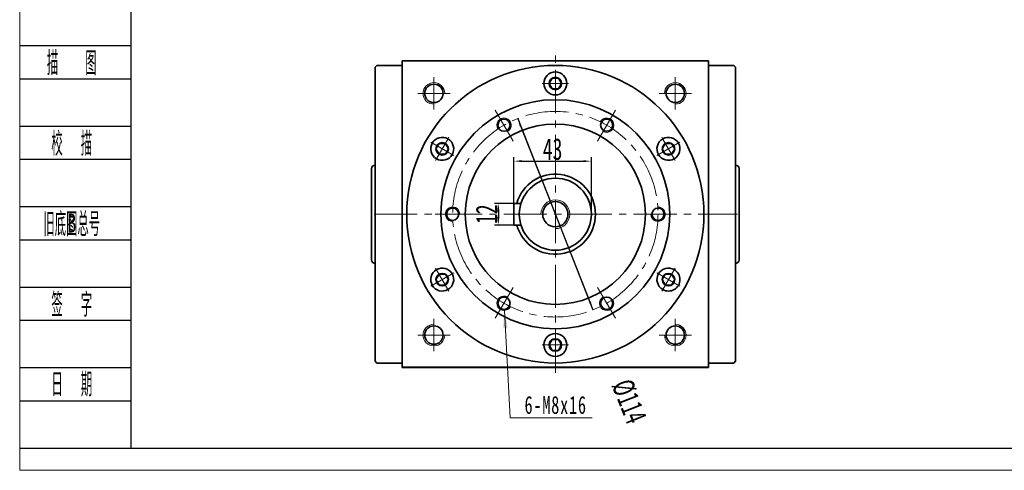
# Model space of a CAD drawing. Header units: millimetres. Extents: x -1428 to -386, y -608 to 125.
# Tile 1 of 9: x -1423 to -877, y -608 to -358. Entities that reach past the tile are written whole.
import ezdxf
from ezdxf.enums import TextEntityAlignment as Align

# ---------------------------------------------------------------- set-up
doc = ezdxf.new("R2010")
doc.units = ezdxf.units.MM
doc.header["$LTSCALE"] = 2
doc.set_wipeout_variables(frame=1)
doc.header["$PDSIZE"] = -1
doc.linetypes.add('点画线', pattern=[18, 12, -2, 2, -2])
doc.layers.get('0').update_dxf_attribs({"lineweight": 18})
doc.layers.add('2细线层', color=4, linetype='Continuous')
doc.layers.add('6文字层', color=3, linetype='Continuous')
for name, color, linetype, lineweight in [('中心线层', 1, '点画线', 18), ('图框_外框线', 7, 'Continuous', 18), ('尺寸线层', 3, 'Continuous', 18), ('粗实线', 7, 'Continuous', 50), ('粗实线层', 7, 'Continuous', 35)]:
    doc.layers.add(name, color=color, linetype=linetype, lineweight=lineweight)
doc.styles.add('PC_TEXTSTYLE', font='ISOCP.SHX', dxfattribs={"width": 0.707, "bigfont": 'GBCBIG.SHX'})
doc.styles.add('标准', font='txt', dxfattribs={"width": 0.667})
doc.dimstyles.new('a4-1-1.5', dxfattribs={"dimtxt": 4.5, "dimasz": 4.5, "dimexe": 2.25, "dimexo": 0, "dimgap": 0.75, "dimtad": 1, "dimdec": 3, "dimdsep": 46, "dimtxsty": '标准', "dimblk": '_CAXARROW', "dimcen": 0, "dimdle": 6, "dimazin": 2, "dimtfac": 0.707107, "dimtdec": 3, "dimtix": 1, "dimtmove": 2, "dimatfit": 3, "dimfxl": 0, "dimfrac": 2, "dimtolj": 1, "dimtzin": 0, "dimarcsym": 0})

# ---------------------------------------------------------------- blocks, each defined once
blk = doc.blocks.new('*X44')
at = {"layer": '中心线层', "linetype": '点画线', "lineweight": 18}
for p, q in [((0, -7.37), (0, 7.37)), ((-7.37, 0), (7.37, 0))]:
    blk.add_line(p, q, dxfattribs=at)
at = {"layer": '粗实线层'}
for p, q in [((-3.46, 0), (-1.73, 3)), ((-3.46, 0), (-1.73, -3)), ((-1.73, 3), (1.73, 3)), ((3.46, 0), (1.73, 3)), ((3.46, 0), (1.73, 3)), ((3.46, 0), (1.73, -3)), ((-1.73, -3), (1.73, -3))]:
    blk.add_line(p, q, dxfattribs=at)
blk.add_circle((0, 0), 3.46, dxfattribs=at)
for start, end in [(0, 180), (180, 360)]:
    blk.add_arc((0, 0), 6.37, start, end, dxfattribs=at)
blk = doc.blocks.new('_CAXARROW')
blk.add_hatch(color=0).paths.add_polyline_path([(0, 0), (-1, 0.125), (-1, -0.125)], flags=0)
blk = doc.blocks.new('*X45')
at = {"layer": 'Defpoints', "color": 0}
for p in [(-1148.88, -459.74), (-1157.48, -471.74), (-1148.88, -471.74)]:
    blk.add_point(p, dxfattribs=at)
at = {"layer": '尺寸线层', "color": 0, "lineweight": -2}
for p, q in [((-1148.88, -459.74), (-1159.73, -459.74)), ((-1157.48, -464.24), (-1157.48, -467.24)), ((-1148.88, -471.74), (-1159.73, -471.74))]:
    blk.add_line(p, q, dxfattribs=at)
at = {"layer": '尺寸线层', "color": 0, "lineweight": -2, "xscale": 4.5, "yscale": 4.5, "zscale": 4.5}
for p, rotation in [((-1157.48, -459.74), 90), ((-1157.48, -471.74), 270)]:
    blk.add_blockref('_CAXARROW', p, dxfattribs=dict(at, rotation=rotation))
at = {"layer": '尺寸线层', "color": 0, "insert": (-1164.06, -465.74), "char_height": 12, "attachment_point": 5, "rotation": 90, "style": '标准'}
blk.add_mtext('\\A1;12', dxfattribs=at)
blk = doc.blocks.new('*X46')
at = {"layer": 'Defpoints', "color": 0}
for p in [(-1105.88, -436.32), (-1148.88, -459.74), (-1105.88, -465.74)]:
    blk.add_point(p, dxfattribs=at)
at = {"layer": '尺寸线层', "color": 0, "lineweight": -2}
for p, q in [((-1148.88, -459.74), (-1148.88, -434.07)), ((-1144.38, -436.32), (-1110.38, -436.32)), ((-1105.88, -465.74), (-1105.88, -434.07))]:
    blk.add_line(p, q, dxfattribs=at)
at = {"layer": '尺寸线层', "color": 0, "lineweight": -2, "xscale": 4.5, "yscale": 4.5, "zscale": 4.5, "rotation": 180}
blk.add_blockref('_CAXARROW', (-1148.88, -436.32), dxfattribs=at)
at = {"layer": '尺寸线层', "color": 0, "lineweight": -2, "xscale": 4.5, "yscale": 4.5, "zscale": 4.5}
blk.add_blockref('_CAXARROW', (-1105.88, -436.32), dxfattribs=at)
at = {"layer": '尺寸线层', "color": 0, "insert": (-1127.38, -429.7), "char_height": 12, "attachment_point": 5, "style": '标准'}
blk.add_mtext('\\A1;43', dxfattribs=at)
blk = doc.blocks.new('*X47')
at = {"layer": 'Defpoints', "color": 0}
for p in [(-1146.77, -412.71), (-1104.99, -518.77)]:
    blk.add_point(p, dxfattribs=at)
at = {"layer": '尺寸线层', "color": 0, "lineweight": -2}
for p, q in [((-1146.77, -412.71), (-1104.99, -518.77)), ((-1106.63, -514.59), (-1145.12, -416.9))]:
    blk.add_line(p, q, dxfattribs=at)
at = {"layer": '尺寸线层', "color": 0, "lineweight": -2, "xscale": 4.5, "yscale": 4.5, "zscale": 4.5}
for p, rotation in [((-1146.77, -412.71), 111.5028738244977), ((-1104.99, -518.77), 291.5028738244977)]:
    blk.add_blockref('_CAXARROW', p, dxfattribs=dict(at, rotation=rotation))
at = {"layer": '尺寸线层', "color": 0, "insert": (-1084.97, -569.59), "char_height": 12, "attachment_point": 5, "rotation": 291.5029, "style": '标准'}
blk.add_mtext('\\A1;%%C114', dxfattribs=at)
blk = doc.blocks.new('*X48')
at = {"layer": '尺寸线层', "linetype": 'Continuous'}
blk.add_hatch(color=0, dxfattribs=at).paths.add_polyline_path([(-6.19, 59.47), (-4.43, 49.65), (-6.9, 49.52)], flags=0)
at = {"layer": '尺寸线层', "color": 0, "linetype": 'Continuous'}
blk.add_line((-6.19, 59.47), (-3, 0), dxfattribs=at)
at = {"layer": '尺寸线层', "color": 0}
for p, q in [((-3, 0), (0, 0)), ((0, 0), (0, 0)), ((0, 0), (42.51, 0))]:
    blk.add_line(p, q, dxfattribs=at)
at = {"layer": '尺寸线层', "color": 0, "insert": (4.95, 1.98), "char_height": 9.9, "width": 75.1266, "attachment_point": 7, "line_spacing_factor": 1.15057, "style": '标准'}
blk.add_mtext('\\T1.1;6-M8x16', dxfattribs=at)

msp = doc.modelspace()

# ---------------------------------------------------------------- linework, layer by layer
at = {"layer": '2细线层'}
for p, q in [((-1422.9729, -372.2251), (-1361.5082, -372.2251)), ((-1422.9729, -390.6028), (-1361.5082, -390.6028)), ((-1422.9729, -416.8568), (-1361.5082, -416.8568)), ((-1422.9729, -435.2346), (-1361.5082, -435.2346)), ((-1422.9729, -461.4885), (-1361.5082, -461.4885)), ((-1422.9729, -479.8663), (-1361.5082, -479.8663)), ((-1422.9729, -506.1203), (-1361.5082, -506.1203)), ((-1422.9729, -524.4981), (-1361.5082, -524.4981)), ((-1422.9729, -550.752), (-1361.5082, -550.752)), ((-1422.9729, -569.1298), (-1361.5082, -569.1298)), ((-1422.9729, -595.3838), (-1361.5082, -595.3838))]:
    msp.add_line(p, q, dxfattribs=at)
at = {"layer": '中心线层'}
for p, q in [((-1125.8787, -553.7413), (-1125.8787, -377.7413)), ((-1193.293, -407.7413), (-1193.293, -389.7413)), ((-1059.293, -389.7413), (-1059.293, -407.7413)), ((-1202.293, -398.7413), (-1184.293, -398.7413)), ((-1068.293, -398.7413), (-1050.293, -398.7413)), ((-1149.3104, -425.1564), (-1159.2029, -408.022)), ((-1102.447, -425.1564), (-1092.5544, -408.022)), ((-1226.5065, -465.7413), (-1024.7537, -465.7413)), ((-1172.7421, -465.7413), (-1192.5272, -465.7413)), ((-1079.0152, -465.7413), (-1059.2302, -465.7413)), ((-1149.3104, -506.3263), (-1159.2029, -523.4606)), ((-1102.447, -506.3263), (-1092.5544, -523.4606)), ((-1193.293, -541.7413), (-1193.293, -523.7413)), ((-1059.293, -523.7413), (-1059.293, -541.7413)), ((-1184.293, -532.7413), (-1202.293, -532.7413)), ((-1050.293, -532.7413), (-1068.293, -532.7413))]:
    msp.add_line(p, q, dxfattribs=at)
msp.add_circle((-1125.8787, -465.7413), 57, dxfattribs=at)
at = {"layer": '粗实线', "lineweight": 40}
for p, q in [((-1040.8787, -550.7413), (-1210.8787, -550.7413)), ((-1060.8787, -550.7413), (-1190.8791, -550.7413))]:
    msp.add_line(p, q, dxfattribs=at)
at = {"layer": '粗实线层'}
for p, q in [((-1210.8787, -550.7413), (-1210.8787, -380.7413)), ((-1210.8787, -380.7413), (-1040.8787, -380.7413)), ((-1040.8787, -550.7413), (-1040.8787, -380.7413)), ((-1224.8787, -383.2413), (-1225.8787, -384.2413)), ((-1225.8787, -384.2413), (-1225.8787, -547.2413)), ((-1210.8787, -383.2413), (-1224.8787, -383.2413)), ((-1040.8787, -383.2413), (-1026.8787, -383.2413)), ((-1026.8787, -383.2413), (-1025.8787, -384.2413)), ((-1025.8787, -384.2413), (-1025.8787, -547.2413)), ((-1227.8787, -440.4913), (-1227.8787, -490.9913)), ((-1023.8787, -440.4913), (-1023.8787, -490.9913)), ((-1144.9575, -459.7413), (-1148.8787, -459.7413)), ((-1148.8787, -459.7413), (-1148.8787, -471.7413)), ((-1148.8787, -471.7413), (-1144.9575, -471.7413)), ((-1225.8787, -547.2413), (-1224.8787, -548.2413)), ((-1210.8787, -548.2413), (-1224.8787, -548.2413)), ((-1040.8787, -548.2413), (-1026.8787, -548.2413)), ((-1025.8787, -547.2413), (-1026.8787, -548.2413))]:
    msp.add_line(p, q, dxfattribs=at)
for centre, radius in [((-1125.8787, -465.7413), 82.5), ((-1193.293, -398.7413), 5.1), ((-1059.293, -398.7413), 5.1), ((-1125.8787, -465.7413), 63.5), ((-1154.3787, -416.3779), 3.4), ((-1097.3787, -416.3779), 3.4), ((-1125.8787, -465.7413), 50), ((-1125.8787, -465.7413), 20), ((-1125.8787, -465.7413), 7), ((-1182.8787, -465.7413), 3.4), ((-1068.8787, -465.7413), 3.4), ((-1154.3787, -515.1048), 3.4), ((-1097.3787, -515.1048), 3.4), ((-1193.293, -532.7413), 5.1), ((-1059.293, -532.7413), 5.1)]:
    msp.add_circle(centre, radius, dxfattribs=at)
at = {"layer": '粗实线层', "lineweight": 18}
for centre, radius, start, end in [((-1193.293, -398.7413), 6, 360, 270), ((-1059.293, -398.7413), 6, 270, 180), ((-1154.3787, -416.3779), 4, 300, 212.010791), ((-1097.3787, -416.3779), 4, 240, 152.010791), ((-1125.8787, -465.7413), 8, 270, 180), ((-1182.8787, -465.7413), 4, 0, 272.010791), ((-1068.8787, -465.7413), 4, 180, 92.010791), ((-1154.3787, -515.1048), 4, 60, 332.010791), ((-1097.3787, -515.1048), 4, 120, 32.010791), ((-1193.293, -532.7413), 6, 90, 360), ((-1059.293, -532.7413), 6, 180, 90)]:
    msp.add_arc(centre, radius, start, end, dxfattribs=at)
at = {"layer": '粗实线层'}
for centre, radius, start, end in [((-1225.8787, -440.4913), 2, 90, 180), ((-1025.8787, -440.4913), 2, 0, 90), ((-1125.8787, -465.7413), 22.25, 195.64421, 164.35579), ((-1225.8787, -490.9913), 2, 180, 270), ((-1025.8787, -490.9913), 2, 270, 0)]:
    msp.add_arc(centre, radius, start, end, dxfattribs=at)

# ---------------------------------------------------------------- texts
at = {"layer": '6文字层', "color": 3, "style": 'PC_TEXTSTYLE'}
for s, width, p in [('描   图', 0.6667, (-1394.3256, -381.4139)), ('校  描', 0.667, (-1394.3256, -426.0457)), ('旧底图总号', 0.667, (-1394.3256, -470.6774)), ('签  字', 0.667, (-1394.3256, -515.3092)), ('日  期', 0.667, (-1394.3093, -559.6789))]:
    msp.add_text(s, height=13.12698, dxfattribs=dict(at, width=width)).set_placement(p, align=Align.MIDDLE)
at = {"layer": '6文字层', "width": 0.707}
msp.add_text('B', height=10.5016, dxfattribs=at).set_placement((-1394.3256, -470.6774), align=Align.MIDDLE)

# ---------------------------------------------------------------- dimensions: what is measured, and where the dimension line sits
at = {"layer": '尺寸线层'}
for base, p2, angle, picture, middle in [((-1105.8787, -436.3192), (-1105.8787, -465.7413), 0, '*X46', (-1127.3787, -429.7032)), ((-1157.4778, -471.7413), (-1148.8787, -471.7413), 270, '*X45', (-1164.0602, -465.7413))]:
    dim = msp.add_linear_dim(base=base, p1=(-1148.8787, -459.7413), p2=p2, angle=angle, dimstyle='a4-1-1.5', override={"dimtxt": 12, "dimsah": 1, "dimtfill": 1, "dimtzin": 0}, dxfattribs=at)
    dim.commit()
    dim.dimension.update_dxf_attribs({"geometry": picture, "text_midpoint": middle})

# ---------------------------------------------------------------- next in the draw order: wipeouts: each hides what was drawn before it
for points in [[(-1119.5137, -393.2413), (-1119.5138, -393.2075), (-1119.514, -393.1737), (-1119.5145, -393.1399), (-1119.5151, -393.1061), (-1119.5159, -393.0723), (-1119.5169, -393.0385), (-1119.5181, -393.0047), (-1119.5194, -392.9709), (-1119.521, -392.9371), (-1119.5227, -392.9034), (-1119.5245, -392.8696), (-1119.5266, -392.8358), (-1119.5289, -392.8021), (-1119.5313, -392.7684), (-1119.5339, -392.7347), (-1119.5367, -392.701), (-1119.5396, -392.6673), (-1119.5428, -392.6336), (-1119.5461, -392.6), (-1119.5496, -392.5663), (-1119.5532, -392.5327), (-1119.5571, -392.4991), (-1119.5611, -392.4655), (-1119.5653, -392.432), (-1119.5697, -392.3985), (-1119.5743, -392.365), (-1119.579, -392.3315), (-1119.584, -392.298), (-1119.5891, -392.2646), (-1119.5943, -392.2312), (-1119.5943, -392.2312), (-1119.6488, -391.9368), (-1119.7171, -391.6452), (-1119.7989, -391.3572), (-1119.8943, -391.0733), (-1120.0029, -390.7943), (-1120.1244, -390.5207), (-1120.2588, -390.2531), (-1120.4055, -389.9921), (-1120.5644, -389.7383), (-1120.735, -389.4922), (-1120.917, -389.2544), (-1121.11, -389.0255), (-1121.3136, -388.8059), (-1121.5272, -388.5961), (-1121.7505, -388.3966), (-1121.9829, -388.2078), (-1122.224, -388.0302), (-1122.4731, -387.8641), (-1122.7297, -387.7098), (-1122.9934, -387.5679), (-1123.2634, -387.4385), (-1123.5392, -387.3219), (-1123.8202, -387.2184), (-1124.1057, -387.1283), (-1124.3952, -387.0516), (-1124.6879, -386.9887), (-1124.9833, -386.9396), (-1125.2806, -386.9045), (-1125.5793, -386.8834), (-1125.8787, -386.8763), (-1125.8787, -386.8763), (-1126.178, -386.8834), (-1126.4767, -386.9045), (-1126.7741, -386.9396), (-1127.0694, -386.9887), (-1127.3622, -387.0516), (-1127.6516, -387.1283), (-1127.9372, -387.2184), (-1128.2182, -387.3219), (-1128.494, -387.4385), (-1128.764, -387.5679), (-1129.0276, -387.7098), (-1129.2843, -387.8641), (-1129.5334, -388.0302), (-1129.7744, -388.2078), (-1130.0069, -388.3966), (-1130.2301, -388.5961), (-1130.4438, -388.8059), (-1130.6473, -389.0255), (-1130.8403, -389.2544), (-1131.0223, -389.4922), (-1131.193, -389.7383), (-1131.3518, -389.9921), (-1131.4986, -390.2531), (-1131.6329, -390.5207), (-1131.7545, -390.7943), (-1131.8631, -391.0733), (-1131.9584, -391.3572), (-1132.0403, -391.6452), (-1132.1085, -391.9368), (-1132.163, -392.2312), (-1132.163, -392.2312), (-1132.1683, -392.2646), (-1132.1734, -392.298), (-1132.1783, -392.3315), (-1132.1831, -392.365), (-1132.1876, -392.3985), (-1132.192, -392.432), (-1132.1962, -392.4655), (-1132.2003, -392.4991), (-1132.2041, -392.5327), (-1132.2078, -392.5663), (-1132.2113, -392.6), (-1132.2146, -392.6336), (-1132.2177, -392.6673), (-1132.2207, -392.701), (-1132.2235, -392.7347), (-1132.2261, -392.7684), (-1132.2285, -392.8021), (-1132.2307, -392.8358), (-1132.2328, -392.8696), (-1132.2347, -392.9034), (-1132.2364, -392.9371), (-1132.2379, -392.9709), (-1132.2393, -393.0047), (-1132.2404, -393.0385), (-1132.2414, -393.0723), (-1132.2422, -393.1061), (-1132.2429, -393.1399), (-1132.2433, -393.1737), (-1132.2436, -393.2075), (-1132.2437, -393.2413), (-1132.2437, -393.2413), (-1132.235, -393.5745), (-1132.2088, -393.9067), (-1132.1653, -394.237), (-1132.1046, -394.5647), (-1132.0268, -394.8887), (-1131.9322, -395.2082), (-1131.8209, -395.5223), (-1131.6934, -395.8302), (-1131.5499, -396.131), (-1131.3909, -396.4238), (-1131.2168, -396.708), (-1131.0281, -396.9826), (-1130.8252, -397.247), (-1130.6088, -397.5004), (-1130.3794, -397.7421), (-1130.1377, -397.9715), (-1129.8843, -398.1879), (-1129.6199, -398.3907), (-1129.3453, -398.5795), (-1129.0612, -398.7536), (-1128.7683, -398.9126), (-1128.4676, -399.0561), (-1128.1597, -399.1836), (-1127.8456, -399.2948), (-1127.5261, -399.3895), (-1127.202, -399.4672), (-1126.8744, -399.528), (-1126.544, -399.5715), (-1126.2118, -399.5976), (-1125.8787, -399.6063), (-1125.8787, -399.6063), (-1125.5456, -399.5976), (-1125.2134, -399.5715), (-1124.883, -399.528), (-1124.5553, -399.4672), (-1124.2313, -399.3895), (-1123.9118, -399.2948), (-1123.5977, -399.1836), (-1123.2898, -399.0561), (-1122.989, -398.9126), (-1122.6962, -398.7536), (-1122.4121, -398.5795), (-1122.1374, -398.3907), (-1121.8731, -398.1879), (-1121.6197, -397.9715), (-1121.3779, -397.7421), (-1121.1486, -397.5004), (-1120.9321, -397.247), (-1120.7293, -396.9826), (-1120.5405, -396.708), (-1120.3664, -396.4238), (-1120.2074, -396.131), (-1120.064, -395.8302), (-1119.9364, -395.5223), (-1119.8252, -395.2082), (-1119.7306, -394.8887), (-1119.6528, -394.5647), (-1119.592, -394.237), (-1119.5485, -393.9067), (-1119.5224, -393.5745)], [(-1185.483, -423.9791), (-1185.5123, -423.9623), (-1185.5418, -423.9456), (-1185.5713, -423.9291), (-1185.6009, -423.9127), (-1185.6305, -423.8965), (-1185.6603, -423.8805), (-1185.6902, -423.8646), (-1185.7201, -423.8488), (-1185.7501, -423.8333), (-1185.7802, -423.8179), (-1185.8104, -423.8026), (-1185.8407, -423.7875), (-1185.871, -423.7726), (-1185.9014, -423.7578), (-1185.9319, -423.7432), (-1185.9625, -423.7288), (-1185.9931, -423.7145), (-1186.0239, -423.7004), (-1186.0547, -423.6864), (-1186.0856, -423.6727), (-1186.1165, -423.659), (-1186.1475, -423.6456), (-1186.1786, -423.6323), (-1186.2098, -423.6192), (-1186.241, -423.6062), (-1186.2723, -423.5934), (-1186.3037, -423.5808), (-1186.3351, -423.5683), (-1186.3666, -423.556), (-1186.3982, -423.5439), (-1186.3982, -423.5439), (-1186.6804, -423.4438), (-1186.967, -423.3572), (-1187.2574, -423.2841), (-1187.5509, -423.2247), (-1187.8468, -423.1792), (-1188.1446, -423.1477), (-1188.4435, -423.1302), (-1188.7429, -423.1268), (-1189.0421, -423.1375), (-1189.3405, -423.1622), (-1189.6375, -423.201), (-1189.9322, -423.2537), (-1190.2242, -423.3201), (-1190.5127, -423.4003), (-1190.7971, -423.4939), (-1191.0768, -423.6008), (-1191.3512, -423.7207), (-1191.6196, -423.8534), (-1191.8815, -423.9985), (-1192.1362, -424.1559), (-1192.3833, -424.325), (-1192.6222, -424.5056), (-1192.8523, -424.6972), (-1193.0731, -424.8994), (-1193.2842, -425.1117), (-1193.4851, -425.3338), (-1193.6753, -425.5651), (-1193.8544, -425.805), (-1194.022, -426.0531), (-1194.1778, -426.3088), (-1194.1778, -426.3088), (-1194.3213, -426.5716), (-1194.4524, -426.8408), (-1194.5707, -427.1159), (-1194.6758, -427.3963), (-1194.7677, -427.6812), (-1194.8461, -427.9702), (-1194.9108, -428.2626), (-1194.9617, -428.5577), (-1194.9986, -428.8548), (-1195.0215, -429.1534), (-1195.0304, -429.4526), (-1195.0252, -429.752), (-1195.0059, -430.0508), (-1194.9726, -430.3484), (-1194.9253, -430.6441), (-1194.8641, -430.9372), (-1194.7893, -431.2271), (-1194.7009, -431.5132), (-1194.5991, -431.7948), (-1194.4842, -432.0713), (-1194.3564, -432.3421), (-1194.2161, -432.6066), (-1194.0634, -432.8642), (-1193.8988, -433.1143), (-1193.7226, -433.3564), (-1193.5353, -433.59), (-1193.3371, -433.8145), (-1193.1286, -434.0294), (-1192.9103, -434.2343), (-1192.6825, -434.4287), (-1192.6825, -434.4287), (-1192.6562, -434.4499), (-1192.6298, -434.4711), (-1192.6033, -434.492), (-1192.5767, -434.5129), (-1192.5499, -434.5336), (-1192.5231, -434.5542), (-1192.4962, -434.5746), (-1192.4691, -434.5949), (-1192.4419, -434.615), (-1192.4147, -434.635), (-1192.3873, -434.6548), (-1192.3598, -434.6745), (-1192.3322, -434.6941), (-1192.3045, -434.7135), (-1192.2767, -434.7328), (-1192.2488, -434.7519), (-1192.2208, -434.7708), (-1192.1927, -434.7896), (-1192.1645, -434.8083), (-1192.1362, -434.8268), (-1192.1078, -434.8452), (-1192.0794, -434.8634), (-1192.0508, -434.8815), (-1192.0221, -434.8994), (-1191.9933, -434.9171), (-1191.9644, -434.9347), (-1191.9355, -434.9522), (-1191.9064, -434.9695), (-1191.8773, -434.9866), (-1191.848, -435.0036), (-1191.848, -435.0036), (-1191.5552, -435.1626), (-1191.2544, -435.3061), (-1190.9465, -435.4336), (-1190.6324, -435.5448), (-1190.3129, -435.6395), (-1189.9889, -435.7172), (-1189.6612, -435.778), (-1189.3308, -435.8215), (-1188.9986, -435.8476), (-1188.6655, -435.8563), (-1188.3324, -435.8476), (-1188.0002, -435.8215), (-1187.6698, -435.778), (-1187.3422, -435.7172), (-1187.0181, -435.6395), (-1186.6986, -435.5448), (-1186.3845, -435.4336), (-1186.0766, -435.3061), (-1185.7759, -435.1626), (-1185.483, -435.0036), (-1185.1989, -434.8295), (-1184.9243, -434.6407), (-1184.6599, -434.4379), (-1184.4065, -434.2215), (-1184.1648, -433.9921), (-1183.9354, -433.7504), (-1183.719, -433.497), (-1183.5161, -433.2326), (-1183.3274, -432.958), (-1183.1533, -432.6738), (-1183.1533, -432.6738), (-1182.9943, -432.381), (-1182.8508, -432.0802), (-1182.7233, -431.7723), (-1182.612, -431.4582), (-1182.5174, -431.1387), (-1182.4396, -430.8147), (-1182.3789, -430.487), (-1182.3354, -430.1567), (-1182.3092, -429.8245), (-1182.3005, -429.4913), (-1182.3092, -429.1582), (-1182.3354, -428.826), (-1182.3789, -428.4956), (-1182.4396, -428.168), (-1182.5174, -427.844), (-1182.612, -427.5244), (-1182.7233, -427.2103), (-1182.8508, -426.9025), (-1182.9943, -426.6017), (-1183.1533, -426.3088), (-1183.3274, -426.0247), (-1183.5161, -425.7501), (-1183.719, -425.4857), (-1183.9354, -425.2323), (-1184.1648, -424.9906), (-1184.4065, -424.7612), (-1184.6599, -424.5448), (-1184.9243, -424.3419), (-1185.1989, -424.1532)], [(-1059.9093, -435.0036), (-1059.8801, -434.9866), (-1059.8509, -434.9695), (-1059.8219, -434.9522), (-1059.7929, -434.9347), (-1059.7641, -434.9171), (-1059.7353, -434.8994), (-1059.7066, -434.8815), (-1059.678, -434.8634), (-1059.6495, -434.8452), (-1059.6211, -434.8268), (-1059.5928, -434.8083), (-1059.5646, -434.7896), (-1059.5365, -434.7708), (-1059.5085, -434.7519), (-1059.4806, -434.7328), (-1059.4528, -434.7135), (-1059.4251, -434.6941), (-1059.3976, -434.6745), (-1059.3701, -434.6548), (-1059.3427, -434.635), (-1059.3154, -434.615), (-1059.2883, -434.5949), (-1059.2612, -434.5746), (-1059.2342, -434.5542), (-1059.2074, -434.5336), (-1059.1807, -434.5129), (-1059.1541, -434.492), (-1059.1275, -434.4711), (-1059.1011, -434.4499), (-1059.0749, -434.4287), (-1059.0749, -434.4287), (-1058.8471, -434.2343), (-1058.6287, -434.0294), (-1058.4202, -433.8145), (-1058.2221, -433.59), (-1058.0347, -433.3564), (-1057.8586, -433.1143), (-1057.694, -432.8642), (-1057.5413, -432.6066), (-1057.4009, -432.3421), (-1057.2732, -432.0713), (-1057.1583, -431.7948), (-1057.0565, -431.5132), (-1056.9681, -431.2271), (-1056.8932, -430.9372), (-1056.8321, -430.6441), (-1056.7848, -430.3484), (-1056.7515, -430.0508), (-1056.7322, -429.752), (-1056.727, -429.4526), (-1056.7358, -429.1534), (-1056.7587, -428.8548), (-1056.7957, -428.5577), (-1056.8466, -428.2626), (-1056.9113, -427.9702), (-1056.9896, -427.6812), (-1057.0815, -427.3963), (-1057.1867, -427.1159), (-1057.305, -426.8408), (-1057.436, -426.5716), (-1057.5796, -426.3088), (-1057.5796, -426.3088), (-1057.7354, -426.0531), (-1057.903, -425.805), (-1058.0821, -425.5651), (-1058.2723, -425.3338), (-1058.4732, -425.1117), (-1058.6842, -424.8994), (-1058.9051, -424.6972), (-1059.1352, -424.5056), (-1059.374, -424.325), (-1059.6211, -424.1559), (-1059.8759, -423.9985), (-1060.1378, -423.8534), (-1060.4062, -423.7207), (-1060.6806, -423.6008), (-1060.9603, -423.4939), (-1061.2447, -423.4003), (-1061.5332, -423.3201), (-1061.8251, -423.2537), (-1062.1199, -423.201), (-1062.4168, -423.1622), (-1062.7152, -423.1375), (-1063.0145, -423.1268), (-1063.3139, -423.1302), (-1063.6128, -423.1477), (-1063.9105, -423.1792), (-1064.2065, -423.2247), (-1064.5, -423.2841), (-1064.7904, -423.3572), (-1065.077, -423.4438), (-1065.3592, -423.5439), (-1065.3592, -423.5439), (-1065.3908, -423.556), (-1065.4223, -423.5683), (-1065.4537, -423.5808), (-1065.4851, -423.5934), (-1065.5164, -423.6062), (-1065.5476, -423.6192), (-1065.5787, -423.6323), (-1065.6098, -423.6456), (-1065.6409, -423.659), (-1065.6718, -423.6727), (-1065.7027, -423.6864), (-1065.7335, -423.7004), (-1065.7642, -423.7145), (-1065.7949, -423.7288), (-1065.8254, -423.7432), (-1065.8559, -423.7578), (-1065.8864, -423.7726), (-1065.9167, -423.7875), (-1065.947, -423.8026), (-1065.9771, -423.8179), (-1066.0072, -423.8333), (-1066.0373, -423.8488), (-1066.0672, -423.8646), (-1066.097, -423.8805), (-1066.1268, -423.8965), (-1066.1565, -423.9127), (-1066.1861, -423.9291), (-1066.2156, -423.9456), (-1066.245, -423.9623), (-1066.2743, -423.9791), (-1066.2743, -423.9791), (-1066.5585, -424.1532), (-1066.8331, -424.3419), (-1067.0975, -424.5448), (-1067.3509, -424.7612), (-1067.5926, -424.9906), (-1067.822, -425.2323), (-1068.0384, -425.4857), (-1068.2412, -425.7501), (-1068.43, -426.0247), (-1068.6041, -426.3088), (-1068.7631, -426.6017), (-1068.9066, -426.9025), (-1069.0341, -427.2103), (-1069.1453, -427.5244), (-1069.24, -427.844), (-1069.3177, -428.168), (-1069.3785, -428.4956), (-1069.422, -428.826), (-1069.4481, -429.1582), (-1069.4568, -429.4913), (-1069.4481, -429.8245), (-1069.422, -430.1567), (-1069.3785, -430.487), (-1069.3177, -430.8147), (-1069.24, -431.1387), (-1069.1453, -431.4582), (-1069.0341, -431.7723), (-1068.9066, -432.0802), (-1068.7631, -432.381), (-1068.6041, -432.6738), (-1068.6041, -432.6738), (-1068.43, -432.958), (-1068.2412, -433.2326), (-1068.0384, -433.497), (-1067.822, -433.7504), (-1067.5926, -433.9921), (-1067.3509, -434.2215), (-1067.0975, -434.4379), (-1066.8331, -434.6407), (-1066.5585, -434.8295), (-1066.2743, -435.0036), (-1065.9815, -435.1626), (-1065.6807, -435.3061), (-1065.3728, -435.4336), (-1065.0587, -435.5448), (-1064.7392, -435.6395), (-1064.4152, -435.7172), (-1064.0875, -435.778), (-1063.7572, -435.8215), (-1063.425, -435.8476), (-1063.0918, -435.8563), (-1062.7587, -435.8476), (-1062.4265, -435.8215), (-1062.0961, -435.778), (-1061.7685, -435.7172), (-1061.4445, -435.6395), (-1061.1249, -435.5448), (-1060.8108, -435.4336), (-1060.503, -435.3061), (-1060.2022, -435.1626)], [(-1191.848, -496.4791), (-1191.8773, -496.4961), (-1191.9064, -496.5132), (-1191.9355, -496.5305), (-1191.9644, -496.548), (-1191.9933, -496.5656), (-1192.0221, -496.5833), (-1192.0508, -496.6012), (-1192.0794, -496.6193), (-1192.1078, -496.6375), (-1192.1362, -496.6559), (-1192.1645, -496.6744), (-1192.1927, -496.693), (-1192.2208, -496.7118), (-1192.2488, -496.7308), (-1192.2767, -496.7499), (-1192.3045, -496.7692), (-1192.3322, -496.7886), (-1192.3598, -496.8081), (-1192.3873, -496.8278), (-1192.4147, -496.8477), (-1192.4419, -496.8677), (-1192.4691, -496.8878), (-1192.4962, -496.9081), (-1192.5231, -496.9285), (-1192.5499, -496.9491), (-1192.5767, -496.9698), (-1192.6033, -496.9906), (-1192.6298, -497.0116), (-1192.6562, -497.0328), (-1192.6825, -497.054), (-1192.6825, -497.054), (-1192.9103, -497.2484), (-1193.1286, -497.4533), (-1193.3371, -497.6682), (-1193.5353, -497.8927), (-1193.7226, -498.1262), (-1193.8988, -498.3684), (-1194.0634, -498.6185), (-1194.2161, -498.8761), (-1194.3564, -499.1406), (-1194.4842, -499.4114), (-1194.5991, -499.6879), (-1194.7009, -499.9695), (-1194.7893, -500.2556), (-1194.8641, -500.5455), (-1194.9253, -500.8386), (-1194.9726, -501.1343), (-1195.0059, -501.4318), (-1195.0252, -501.7306), (-1195.0304, -502.03), (-1195.0215, -502.3293), (-1194.9986, -502.6279), (-1194.9617, -502.925), (-1194.9108, -503.2201), (-1194.8461, -503.5124), (-1194.7677, -503.8014), (-1194.6758, -504.0864), (-1194.5707, -504.3668), (-1194.4524, -504.6419), (-1194.3213, -504.9111), (-1194.1778, -505.1738), (-1194.1778, -505.1738), (-1194.022, -505.4296), (-1193.8544, -505.6777), (-1193.6753, -505.9176), (-1193.4851, -506.1489), (-1193.2842, -506.3709), (-1193.0731, -506.5833), (-1192.8523, -506.7855), (-1192.6222, -506.9771), (-1192.3833, -507.1577), (-1192.1362, -507.3268), (-1191.8815, -507.4841), (-1191.6196, -507.6293), (-1191.3512, -507.762), (-1191.0768, -507.8819), (-1190.7971, -507.9888), (-1190.5127, -508.0824), (-1190.2242, -508.1625), (-1189.9322, -508.229), (-1189.6375, -508.2817), (-1189.3405, -508.3204), (-1189.0421, -508.3452), (-1188.7429, -508.3559), (-1188.4435, -508.3525), (-1188.1446, -508.335), (-1187.8468, -508.3035), (-1187.5509, -508.258), (-1187.2574, -508.1986), (-1186.967, -508.1255), (-1186.6804, -508.0389), (-1186.3982, -507.9388), (-1186.3982, -507.9388), (-1186.3666, -507.9267), (-1186.3351, -507.9144), (-1186.3037, -507.9019), (-1186.2723, -507.8893), (-1186.241, -507.8765), (-1186.2098, -507.8635), (-1186.1786, -507.8504), (-1186.1475, -507.8371), (-1186.1165, -507.8236), (-1186.0856, -507.81), (-1186.0547, -507.7962), (-1186.0239, -507.7823), (-1185.9931, -507.7682), (-1185.9625, -507.7539), (-1185.9319, -507.7394), (-1185.9014, -507.7248), (-1185.871, -507.7101), (-1185.8407, -507.6951), (-1185.8104, -507.6801), (-1185.7802, -507.6648), (-1185.7501, -507.6494), (-1185.7201, -507.6338), (-1185.6902, -507.6181), (-1185.6603, -507.6022), (-1185.6305, -507.5862), (-1185.6009, -507.57), (-1185.5713, -507.5536), (-1185.5418, -507.5371), (-1185.5123, -507.5204), (-1185.483, -507.5036), (-1185.483, -507.5036), (-1185.1989, -507.3295), (-1184.9243, -507.1407), (-1184.6599, -506.9379), (-1184.4065, -506.7215), (-1184.1648, -506.4921), (-1183.9354, -506.2504), (-1183.719, -505.997), (-1183.5161, -505.7326), (-1183.3274, -505.458), (-1183.1533, -505.1738), (-1182.9943, -504.881), (-1182.8508, -504.5802), (-1182.7233, -504.2723), (-1182.612, -503.9582), (-1182.5174, -503.6387), (-1182.4396, -503.3147), (-1182.3789, -502.987), (-1182.3354, -502.6567), (-1182.3092, -502.3245), (-1182.3005, -501.9913), (-1182.3092, -501.6582), (-1182.3354, -501.326), (-1182.3789, -500.9956), (-1182.4396, -500.668), (-1182.5174, -500.344), (-1182.612, -500.0244), (-1182.7233, -499.7103), (-1182.8508, -499.4025), (-1182.9943, -499.1017), (-1183.1533, -498.8088), (-1183.1533, -498.8088), (-1183.3274, -498.5247), (-1183.5161, -498.2501), (-1183.719, -497.9857), (-1183.9354, -497.7323), (-1184.1648, -497.4906), (-1184.4065, -497.2612), (-1184.6599, -497.0448), (-1184.9243, -496.8419), (-1185.1989, -496.6532), (-1185.483, -496.4791), (-1185.7759, -496.3201), (-1186.0766, -496.1766), (-1186.3845, -496.0491), (-1186.6986, -495.9379), (-1187.0181, -495.8432), (-1187.3422, -495.7654), (-1187.6698, -495.7047), (-1188.0002, -495.6612), (-1188.3324, -495.6351), (-1188.6655, -495.6263), (-1188.9986, -495.6351), (-1189.3308, -495.6612), (-1189.6612, -495.7047), (-1189.9889, -495.7654), (-1190.3129, -495.8432), (-1190.6324, -495.9379), (-1190.9465, -496.0491), (-1191.2544, -496.1766), (-1191.5552, -496.3201)], [(-1066.2743, -507.5036), (-1066.245, -507.5204), (-1066.2156, -507.5371), (-1066.1861, -507.5536), (-1066.1565, -507.57), (-1066.1268, -507.5862), (-1066.097, -507.6022), (-1066.0672, -507.6181), (-1066.0373, -507.6338), (-1066.0072, -507.6494), (-1065.9771, -507.6648), (-1065.947, -507.6801), (-1065.9167, -507.6951), (-1065.8864, -507.7101), (-1065.8559, -507.7248), (-1065.8254, -507.7394), (-1065.7949, -507.7539), (-1065.7642, -507.7682), (-1065.7335, -507.7823), (-1065.7027, -507.7962), (-1065.6718, -507.81), (-1065.6409, -507.8236), (-1065.6098, -507.8371), (-1065.5787, -507.8504), (-1065.5476, -507.8635), (-1065.5164, -507.8765), (-1065.4851, -507.8893), (-1065.4537, -507.9019), (-1065.4223, -507.9144), (-1065.3908, -507.9267), (-1065.3592, -507.9388), (-1065.3592, -507.9388), (-1065.077, -508.0389), (-1064.7904, -508.1255), (-1064.5, -508.1986), (-1064.2065, -508.258), (-1063.9105, -508.3035), (-1063.6128, -508.335), (-1063.3139, -508.3525), (-1063.0145, -508.3559), (-1062.7152, -508.3452), (-1062.4168, -508.3204), (-1062.1199, -508.2817), (-1061.8251, -508.229), (-1061.5332, -508.1625), (-1061.2447, -508.0824), (-1060.9603, -507.9888), (-1060.6806, -507.8819), (-1060.4062, -507.762), (-1060.1378, -507.6293), (-1059.8759, -507.4841), (-1059.6211, -507.3268), (-1059.374, -507.1577), (-1059.1352, -506.9771), (-1058.9051, -506.7855), (-1058.6842, -506.5833), (-1058.4732, -506.3709), (-1058.2723, -506.1489), (-1058.0821, -505.9176), (-1057.903, -505.6777), (-1057.7354, -505.4296), (-1057.5796, -505.1738), (-1057.5796, -505.1738), (-1057.436, -504.9111), (-1057.305, -504.6419), (-1057.1867, -504.3668), (-1057.0815, -504.0864), (-1056.9896, -503.8014), (-1056.9113, -503.5124), (-1056.8466, -503.2201), (-1056.7957, -502.925), (-1056.7587, -502.6279), (-1056.7358, -502.3293), (-1056.727, -502.03), (-1056.7322, -501.7306), (-1056.7515, -501.4318), (-1056.7848, -501.1343), (-1056.8321, -500.8386), (-1056.8932, -500.5455), (-1056.9681, -500.2556), (-1057.0565, -499.9695), (-1057.1583, -499.6879), (-1057.2732, -499.4114), (-1057.4009, -499.1406), (-1057.5413, -498.8761), (-1057.694, -498.6185), (-1057.8586, -498.3684), (-1058.0347, -498.1262), (-1058.2221, -497.8927), (-1058.4202, -497.6682), (-1058.6287, -497.4533), (-1058.8471, -497.2484), (-1059.0749, -497.054), (-1059.0749, -497.054), (-1059.1011, -497.0328), (-1059.1275, -497.0116), (-1059.1541, -496.9906), (-1059.1807, -496.9698), (-1059.2074, -496.9491), (-1059.2342, -496.9285), (-1059.2612, -496.9081), (-1059.2883, -496.8878), (-1059.3154, -496.8677), (-1059.3427, -496.8477), (-1059.3701, -496.8278), (-1059.3976, -496.8081), (-1059.4251, -496.7886), (-1059.4528, -496.7692), (-1059.4806, -496.7499), (-1059.5085, -496.7308), (-1059.5365, -496.7118), (-1059.5646, -496.693), (-1059.5928, -496.6744), (-1059.6211, -496.6559), (-1059.6495, -496.6375), (-1059.678, -496.6193), (-1059.7066, -496.6012), (-1059.7353, -496.5833), (-1059.7641, -496.5656), (-1059.7929, -496.548), (-1059.8219, -496.5305), (-1059.8509, -496.5132), (-1059.8801, -496.4961), (-1059.9093, -496.4791), (-1059.9093, -496.4791), (-1060.2022, -496.3201), (-1060.503, -496.1766), (-1060.8108, -496.0491), (-1061.1249, -495.9379), (-1061.4445, -495.8432), (-1061.7685, -495.7654), (-1062.0961, -495.7047), (-1062.4265, -495.6612), (-1062.7587, -495.6351), (-1063.0918, -495.6263), (-1063.425, -495.6351), (-1063.7572, -495.6612), (-1064.0875, -495.7047), (-1064.4152, -495.7654), (-1064.7392, -495.8432), (-1065.0587, -495.9379), (-1065.3728, -496.0491), (-1065.6807, -496.1766), (-1065.9815, -496.3201), (-1066.2743, -496.4791), (-1066.5585, -496.6532), (-1066.8331, -496.8419), (-1067.0975, -497.0448), (-1067.3509, -497.2612), (-1067.5926, -497.4906), (-1067.822, -497.7323), (-1068.0384, -497.9857), (-1068.2412, -498.2501), (-1068.43, -498.5247), (-1068.6041, -498.8088), (-1068.6041, -498.8088), (-1068.7631, -499.1017), (-1068.9066, -499.4025), (-1069.0341, -499.7103), (-1069.1453, -500.0244), (-1069.24, -500.344), (-1069.3177, -500.668), (-1069.3785, -500.9956), (-1069.422, -501.326), (-1069.4481, -501.6582), (-1069.4568, -501.9913), (-1069.4481, -502.3245), (-1069.422, -502.6567), (-1069.3785, -502.987), (-1069.3177, -503.3147), (-1069.24, -503.6387), (-1069.1453, -503.9582), (-1069.0341, -504.2723), (-1068.9066, -504.5802), (-1068.7631, -504.881), (-1068.6041, -505.1738), (-1068.43, -505.458), (-1068.2412, -505.7326), (-1068.0384, -505.997), (-1067.822, -506.2504), (-1067.5926, -506.4921), (-1067.3509, -506.7215), (-1067.0975, -506.9379), (-1066.8331, -507.1407), (-1066.5585, -507.3295)], [(-1132.2437, -538.2413), (-1132.2436, -538.2752), (-1132.2433, -538.309), (-1132.2429, -538.3428), (-1132.2422, -538.3766), (-1132.2414, -538.4104), (-1132.2404, -538.4442), (-1132.2393, -538.478), (-1132.2379, -538.5118), (-1132.2364, -538.5456), (-1132.2347, -538.5793), (-1132.2328, -538.6131), (-1132.2307, -538.6468), (-1132.2285, -538.6806), (-1132.2261, -538.7143), (-1132.2235, -538.748), (-1132.2207, -538.7817), (-1132.2177, -538.8154), (-1132.2146, -538.8491), (-1132.2113, -538.8827), (-1132.2078, -538.9164), (-1132.2041, -538.95), (-1132.2003, -538.9836), (-1132.1962, -539.0171), (-1132.192, -539.0507), (-1132.1876, -539.0842), (-1132.1831, -539.1177), (-1132.1783, -539.1512), (-1132.1734, -539.1847), (-1132.1683, -539.2181), (-1132.163, -539.2515), (-1132.163, -539.2515), (-1132.1085, -539.5459), (-1132.0403, -539.8375), (-1131.9584, -540.1255), (-1131.8631, -540.4093), (-1131.7545, -540.6884), (-1131.6329, -540.962), (-1131.4986, -541.2296), (-1131.3518, -541.4906), (-1131.193, -541.7444), (-1131.0223, -541.9905), (-1130.8403, -542.2282), (-1130.6473, -542.4572), (-1130.4438, -542.6768), (-1130.2301, -542.8866), (-1130.0069, -543.0861), (-1129.7744, -543.2749), (-1129.5334, -543.4525), (-1129.2843, -543.6186), (-1129.0276, -543.7728), (-1128.764, -543.9148), (-1128.494, -544.0442), (-1128.2182, -544.1608), (-1127.9372, -544.2643), (-1127.6516, -544.3544), (-1127.3622, -544.431), (-1127.0694, -544.494), (-1126.7741, -544.543), (-1126.4767, -544.5782), (-1126.178, -544.5993), (-1125.8787, -544.6063), (-1125.8787, -544.6063), (-1125.5793, -544.5993), (-1125.2806, -544.5782), (-1124.9833, -544.543), (-1124.6879, -544.494), (-1124.3952, -544.431), (-1124.1057, -544.3544), (-1123.8202, -544.2643), (-1123.5392, -544.1608), (-1123.2634, -544.0442), (-1122.9934, -543.9148), (-1122.7297, -543.7728), (-1122.4731, -543.6186), (-1122.224, -543.4525), (-1121.9829, -543.2749), (-1121.7505, -543.0861), (-1121.5272, -542.8866), (-1121.3136, -542.6768), (-1121.11, -542.4572), (-1120.917, -542.2282), (-1120.735, -541.9905), (-1120.5644, -541.7444), (-1120.4055, -541.4906), (-1120.2588, -541.2296), (-1120.1244, -540.962), (-1120.0029, -540.6884), (-1119.8943, -540.4093), (-1119.7989, -540.1255), (-1119.7171, -539.8375), (-1119.6488, -539.5459), (-1119.5943, -539.2515), (-1119.5943, -539.2515), (-1119.5891, -539.2181), (-1119.584, -539.1847), (-1119.579, -539.1512), (-1119.5743, -539.1177), (-1119.5697, -539.0842), (-1119.5653, -539.0507), (-1119.5611, -539.0171), (-1119.5571, -538.9836), (-1119.5532, -538.95), (-1119.5496, -538.9164), (-1119.5461, -538.8827), (-1119.5428, -538.8491), (-1119.5396, -538.8154), (-1119.5367, -538.7817), (-1119.5339, -538.748), (-1119.5313, -538.7143), (-1119.5289, -538.6806), (-1119.5266, -538.6468), (-1119.5245, -538.6131), (-1119.5227, -538.5793), (-1119.521, -538.5456), (-1119.5194, -538.5118), (-1119.5181, -538.478), (-1119.5169, -538.4442), (-1119.5159, -538.4104), (-1119.5151, -538.3766), (-1119.5145, -538.3428), (-1119.514, -538.309), (-1119.5138, -538.2752), (-1119.5137, -538.2413), (-1119.5137, -538.2413), (-1119.5224, -537.9082), (-1119.5485, -537.576), (-1119.592, -537.2456), (-1119.6528, -536.918), (-1119.7306, -536.594), (-1119.8252, -536.2744), (-1119.9364, -535.9603), (-1120.064, -535.6525), (-1120.2074, -535.3517), (-1120.3664, -535.0588), (-1120.5405, -534.7747), (-1120.7293, -534.5001), (-1120.9321, -534.2357), (-1121.1486, -533.9823), (-1121.3779, -533.7406), (-1121.6197, -533.5112), (-1121.8731, -533.2948), (-1122.1374, -533.0919), (-1122.4121, -532.9032), (-1122.6962, -532.7291), (-1122.989, -532.5701), (-1123.2898, -532.4266), (-1123.5977, -532.2991), (-1123.9118, -532.1879), (-1124.2313, -532.0932), (-1124.5553, -532.0154), (-1124.883, -531.9547), (-1125.2134, -531.9112), (-1125.5456, -531.8851), (-1125.8787, -531.8763), (-1125.8787, -531.8763), (-1126.2118, -531.8851), (-1126.544, -531.9112), (-1126.8744, -531.9547), (-1127.202, -532.0154), (-1127.5261, -532.0932), (-1127.8456, -532.1879), (-1128.1597, -532.2991), (-1128.4676, -532.4266), (-1128.7683, -532.5701), (-1129.0612, -532.7291), (-1129.3453, -532.9032), (-1129.6199, -533.0919), (-1129.8843, -533.2948), (-1130.1377, -533.5112), (-1130.3794, -533.7406), (-1130.6088, -533.9823), (-1130.8252, -534.2357), (-1131.0281, -534.5001), (-1131.2168, -534.7747), (-1131.3909, -535.0588), (-1131.5499, -535.3517), (-1131.6934, -535.6525), (-1131.8209, -535.9603), (-1131.9322, -536.2744), (-1132.0268, -536.594), (-1132.1046, -536.918), (-1132.1653, -537.2456), (-1132.2088, -537.576), (-1132.235, -537.9082)]]:
    msp.add_wipeout(points).dxf.layer = '粗实线层'

# ---------------------------------------------------------------- next in the draw order: linework, layer by layer
at = {"layer": '图框_外框线', "color": 3}
msp.add_lwpolyline([(-1423.2214, -607.7264), (-386.4391, -607.7264), (-386.4391, 125.4268), (-1423.2214, 125.4268)], close=True, dxfattribs=at)
at = {"layer": '图框_外框线', "color": 3, "lineweight": 25}
msp.add_lwpolyline([(-1361.5082, -595.3838), (-398.7818, -595.3838), (-398.7818, 113.0841), (-1361.5082, 113.0841)], close=True, dxfattribs=at)

# ---------------------------------------------------------------- next in the draw order: block references
at = {"layer": '尺寸线层'}
msp.add_blockref('*X48', (-1147.9271, -578.569), dxfattribs=at)
at = {"layer": '粗实线层'}
msp.add_blockref('*X44', (-1125.8787, -393.2413), dxfattribs=at)
for p, rotation in [((-1188.6655, -429.4913), 59.99999999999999), ((-1063.0918, -429.4913), 299.9999999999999), ((-1188.6655, -501.9913), 120), ((-1063.0918, -501.9913), 239.9999999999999), ((-1125.8787, -538.2413), 180)]:
    msp.add_blockref('*X44', p, dxfattribs=dict(at, rotation=rotation))

# ---------------------------------------------------------------- next in the draw order: dimensions: what is measured, and where the dimension line sits
at = {"layer": '尺寸线层'}
dim = msp.add_diameter_dim_2p(p1=(-1146.7719, -412.7086), p2=(-1104.9854, -518.7741), dimstyle='a4-1-1.5', override={"dimtxt": 12, "dimpost": '%%C<>', "dimsah": 1, "dimtfill": 1, "dimtzin": 0}, dxfattribs=at)
dim.commit()
dim.dimension.update_dxf_attribs({"geometry": '*X47', "text_midpoint": (-1084.9656, -569.5898), "dimtype": 163})

doc.saveas('drawing.dxf')
